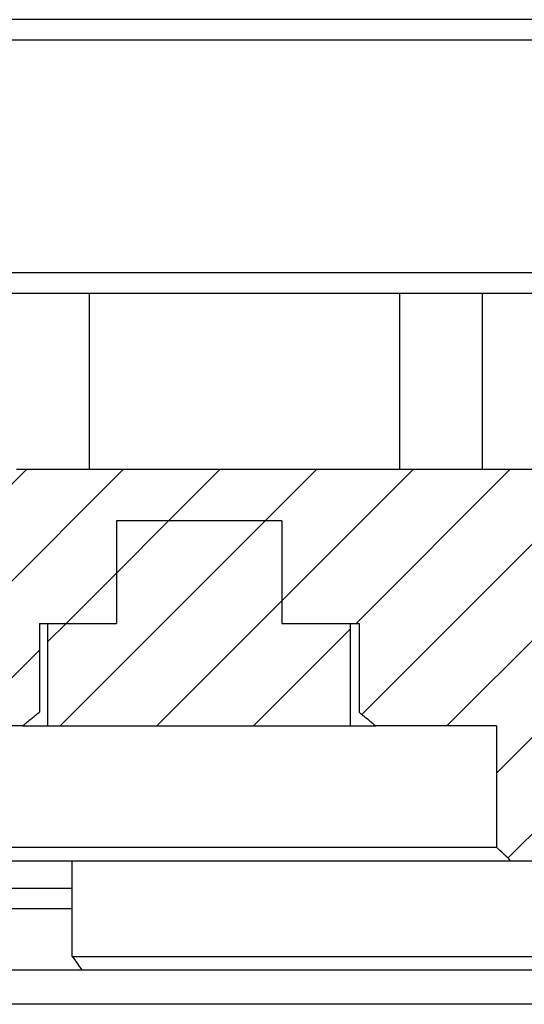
# Model space of a CAD drawing. Extents: x -1763 to 4575, y -3429 to 1051.
# Tile 128 of 193: x 3210.39 to 3217.77, y -2502.27 to -2487.87. Entities that reach past the tile are written whole.
import ezdxf

# ---------------------------------------------------------------- set-up
doc = ezdxf.new("R2010")
doc.units = 0
doc.linetypes.add('DASHED', pattern=[15, 7, -8])
doc.layers.get('0').update_dxf_attribs({"linetype": 'CONTINUOUS'})
doc.layers.add('1', color=7, linetype='CONTINUOUS')
pattern_1 = [(-135, (0, 0), (0.70710678, -0.70710678), [])]

# ---------------------------------------------------------------- blocks, each defined once
blk = doc.blocks.new('Z-STACK', base_point=(-660.966, -2613.082))
at = {"linetype": 'CONTINUOUS'}
h = blk.add_hatch(dxfattribs=at)
h.set_pattern_fill('USER', color=1, angle=-135, pattern_type=0)
h.set_pattern_definition(pattern_1)
edge = h.paths.add_edge_path()
edge.add_line((3205.163, -2494.448), (3209.496, -2494.448))
edge.add_line((3209.496, -2494.448), (3209.708, -2494.448))
edge.add_line((3209.708, -2494.448), (3209.834, -2494.448))
edge.add_line((3209.834, -2494.448), (3210.345, -2494.448))
edge.add_line((3210.345, -2494.448), (3232.202, -2494.448))
edge.add_spline(control_points=[(3232.202, -2494.448), (3232.372, -2494.615), (3232.712, -2494.948), (3233.051, -2495.282), (3233.221, -2495.448)], knot_values=[0, 0, 0, 0, 0.713839, 1.427679, 1.427679, 1.427679, 1.427679], degree=3, periodic=0)
edge.add_line((3233.221, -2495.448), (3233.221, -2501.768))
edge.add_line((3233.221, -2501.768), (3231.693, -2501.768))
edge.add_line((3231.693, -2501.768), (3231.387, -2501.768))
edge.add_spline(control_points=[(3231.387, -2501.768), (3231.353, -2501.735), (3231.285, -2501.668), (3231.217, -2501.602), (3231.183, -2501.568)], knot_values=[0, 0, 0, 0, 0.142814, 0.285629, 0.285629, 0.285629, 0.285629], degree=3, periodic=0)
edge.add_line((3231.183, -2501.568), (3231.183, -2500.168))
edge.add_line((3231.183, -2500.168), (3217.571, -2500.168))
edge.add_spline(control_points=[(3217.571, -2500.168), (3217.536, -2500.135), (3217.468, -2500.068), (3217.399, -2500.002), (3217.365, -2499.968)], knot_values=[0, 0, 0, 0, 0.143422, 0.286844, 0.286844, 0.286844, 0.286844], degree=3, periodic=0)
edge.add_line((3217.365, -2499.968), (3217.365, -2498.198))
edge.add_line((3217.365, -2498.198), (3215.816, -2498.198))
edge.add_line((3215.816, -2498.198), (3215.598, -2498.198))
edge.add_spline(control_points=[(3215.598, -2498.198), (3215.558, -2498.165), (3215.477, -2498.098), (3215.395, -2498.031), (3215.354, -2497.998)], knot_values=[0, 0, 0, 0, 0.157716, 0.315429, 0.315429, 0.315429, 0.315429], degree=3, periodic=0)
edge.add_line((3215.354, -2497.998), (3215.354, -2496.698))
edge.add_line((3215.354, -2496.698), (3215.229, -2496.698))
edge.add_line((3215.229, -2496.698), (3215.116, -2496.698))
edge.add_line((3215.116, -2496.698), (3215.105, -2496.698))
edge.add_line((3215.105, -2496.698), (3214.227, -2496.698))
edge.add_line((3214.227, -2496.698), (3214.227, -2495.198))
edge.add_line((3214.227, -2495.198), (3211.805, -2495.198))
edge.add_line((3211.805, -2495.198), (3211.805, -2496.698))
edge.add_line((3211.805, -2496.698), (3210.916, -2496.698))
edge.add_line((3210.916, -2496.698), (3210.804, -2496.698))
edge.add_line((3210.804, -2496.698), (3210.678, -2496.698))
edge.add_line((3210.678, -2496.698), (3210.678, -2497.998))
edge.add_spline(control_points=[(3210.678, -2497.998), (3210.637, -2498.031), (3210.556, -2498.098), (3210.475, -2498.165), (3210.434, -2498.198)], knot_values=[0, 0, 0, 0, 0.157713, 0.315429, 0.315429, 0.315429, 0.315429], degree=3, periodic=0)
edge.add_line((3210.434, -2498.198), (3210.216, -2498.198))
edge.add_line((3210.216, -2498.198), (3210.145, -2498.198))
edge.add_line((3210.145, -2498.198), (3209.916, -2498.198))
edge.add_line((3209.916, -2498.198), (3208.345, -2498.198))
edge.add_line((3208.345, -2498.198), (3207.729, -2498.198))
edge.add_line((3207.729, -2498.198), (3207.017, -2498.198))
edge.add_line((3207.017, -2498.198), (3206.758, -2498.198))
edge.add_line((3206.758, -2498.198), (3206.345, -2498.198))
edge.add_line((3206.345, -2498.198), (3205.217, -2498.198))
edge.add_line((3205.217, -2498.198), (3205.163, -2498.198))
edge.add_spline(control_points=[(3205.163, -2498.198), (3205.128, -2498.165), (3205.058, -2498.098), (3204.989, -2498.032), (3204.954, -2497.998)], knot_values=[0, 0, 0, 0, 0.144383, 0.288766, 0.288766, 0.288766, 0.288766], degree=3, periodic=0)
edge.add_line((3204.954, -2497.998), (3204.954, -2494.648))
edge.add_spline(control_points=[(3204.954, -2494.648), (3204.989, -2494.615), (3205.058, -2494.548), (3205.128, -2494.482), (3205.163, -2494.448)], knot_values=[0, 0, 0, 0, 0.144383, 0.288766, 0.288766, 0.288766, 0.288766], degree=3, periodic=0)
h = blk.add_hatch(dxfattribs=at)
h.set_pattern_fill('USER', color=1, angle=-135, pattern_type=0)
h.set_pattern_definition(pattern_1)
h.paths.add_polyline_path([(3211.805, -2496.698), (3210.916, -2496.698), (3210.804, -2496.698), (3210.804, -2498.198), (3213.016, -2498.198), (3215.229, -2498.198), (3215.229, -2496.698), (3215.116, -2496.698), (3215.105, -2496.698), (3214.227, -2496.698), (3214.227, -2495.198), (3211.805, -2495.198)])
at = {"color": 4, "linetype": 'CONTINUOUS'}
for p, q in [((3220.754, -2487.868), (3208.818, -2487.868)), ((3220.446, -2488.168), (3208.644, -2488.168)), ((3208.617, -2491.568), (3220.446, -2491.568)), ((3208.933, -2491.868), (3211.41, -2491.868)), ((3211.41, -2494.448), (3211.41, -2491.868)), ((3211.41, -2491.868), (3215.949, -2491.868)), ((3215.949, -2491.868), (3217.159, -2491.868)), ((3215.949, -2494.448), (3215.949, -2491.868)), ((3217.159, -2491.868), (3217.974, -2491.868)), ((3217.159, -2494.448), (3217.159, -2491.868)), ((3209.654, -2500.568), (3211.159, -2500.568)), ((3209.654, -2500.868), (3211.159, -2500.868))]:
    blk.add_line(p, q, dxfattribs=at)
at = {"color": 7, "linetype": 'CONTINUOUS'}
for p, q in [((3232.202, -2494.448), (3210.345, -2494.448)), ((3214.227, -2495.198), (3211.805, -2495.198)), ((3211.805, -2495.198), (3211.805, -2496.698)), ((3214.227, -2495.198), (3211.805, -2495.198)), ((3211.805, -2495.198), (3211.805, -2496.698)), ((3214.227, -2495.198), (3214.227, -2496.698)), ((3214.227, -2495.198), (3214.227, -2496.698)), ((3210.678, -2496.698), (3210.804, -2496.698)), ((3210.678, -2496.698), (3210.678, -2497.998)), ((3210.804, -2496.698), (3210.916, -2496.698)), ((3210.804, -2498.198), (3210.804, -2496.698)), ((3210.804, -2496.698), (3210.916, -2496.698)), ((3210.916, -2496.698), (3211.805, -2496.698)), ((3210.916, -2496.698), (3211.805, -2496.698)), ((3214.227, -2496.698), (3215.105, -2496.698)), ((3214.227, -2496.698), (3215.105, -2496.698)), ((3215.105, -2496.698), (3215.116, -2496.698)), ((3215.105, -2496.698), (3215.116, -2496.698)), ((3215.116, -2496.698), (3215.229, -2496.698)), ((3215.116, -2496.698), (3215.229, -2496.698)), ((3215.229, -2496.698), (3215.354, -2496.698)), ((3215.229, -2498.198), (3215.229, -2496.698)), ((3215.354, -2496.698), (3215.354, -2497.998)), ((3210.434, -2498.198), (3210.216, -2498.198)), ((3210.434, -2498.198), (3210.804, -2498.198)), ((3210.804, -2498.198), (3213.016, -2498.198)), ((3213.016, -2498.198), (3215.229, -2498.198)), ((3215.229, -2498.198), (3215.598, -2498.198)), ((3215.816, -2498.198), (3215.598, -2498.198)), ((3217.365, -2498.198), (3215.816, -2498.198)), ((3217.365, -2498.198), (3217.365, -2499.968)), ((3208.526, -2499.968), (3217.365, -2499.968)), ((3208.446, -2500.168), (3211.159, -2500.168)), ((3211.159, -2500.168), (3217.571, -2500.168)), ((3211.159, -2501.568), (3211.159, -2500.168)), ((3217.571, -2500.168), (3231.183, -2500.168)), ((3211.159, -2501.568), (3231.183, -2501.568)), ((3211.301, -2501.768), (3209.895, -2501.768)), ((3218.964, -2501.768), (3211.301, -2501.768))]:
    blk.add_line(p, q, dxfattribs=at)
at = {"color": 7, "linetype": 'DASHED'}
for p, q in [((3210.678, -2496.698), (3210.804, -2496.698)), ((3215.229, -2496.698), (3215.354, -2496.698)), ((3210.434, -2498.198), (3210.216, -2498.198)), ((3210.434, -2498.198), (3210.804, -2498.198)), ((3210.804, -2498.198), (3213.016, -2498.198)), ((3213.016, -2498.198), (3215.229, -2498.198)), ((3215.229, -2498.198), (3215.598, -2498.198)), ((3215.816, -2498.198), (3215.598, -2498.198))]:
    blk.add_line(p, q, dxfattribs=at)
at = {"color": 5, "linetype": 'DASHED'}
blk.add_line((3218.964, -2501.768), (3211.301, -2501.768), dxfattribs=at)
at = {"color": 5, "linetype": 'CONTINUOUS'}
blk.add_line((3231.183, -2502.268), (3148.311, -2502.268), dxfattribs=at)
at = {"color": 7, "linetype": 'CONTINUOUS'}
for points, knots in [([(3210.678, -2497.998), (3210.638, -2498.031), (3210.597, -2498.064), (3210.556, -2498.098), (3210.516, -2498.131), (3210.476, -2498.164), (3210.434, -2498.198)], [0, 0, 0, 0, 0.1577128, 0.1577128, 0.1577128, 0.3154292, 0.3154292, 0.3154292, 0.3154292]), ([(3215.598, -2498.198), (3215.557, -2498.164), (3215.516, -2498.131), (3215.476, -2498.098), (3215.435, -2498.064), (3215.394, -2498.031), (3215.354, -2497.998)], [0, 0, 0, 0, 0.1577164, 0.1577164, 0.1577164, 0.3154292, 0.3154292, 0.3154292, 0.3154292]), ([(3217.571, -2500.168), (3217.536, -2500.135), (3217.502, -2500.102), (3217.468, -2500.068), (3217.434, -2500.035), (3217.399, -2500.002), (3217.365, -2499.968)], [0, 0, 0, 0, 0.1434222, 0.1434222, 0.1434222, 0.2868445, 0.2868445, 0.2868445, 0.2868445]), ([(3211.159, -2501.568), (3211.183, -2501.602), (3211.206, -2501.635), (3211.23, -2501.668), (3211.253, -2501.702), (3211.277, -2501.735), (3211.301, -2501.768)], [0, 0, 0, 0, 0.1225324, 0.1225324, 0.1225324, 0.2450648, 0.2450648, 0.2450648, 0.2450648])]:
    blk.add_open_spline(points, degree=3, knots=knots, dxfattribs=at)

msp = doc.modelspace()

# ---------------------------------------------------------------- block references
at = {"layer": '1'}
msp.add_blockref('Z-STACK', (-660.966, -2613.082), dxfattribs=at)

doc.saveas('drawing.dxf')
